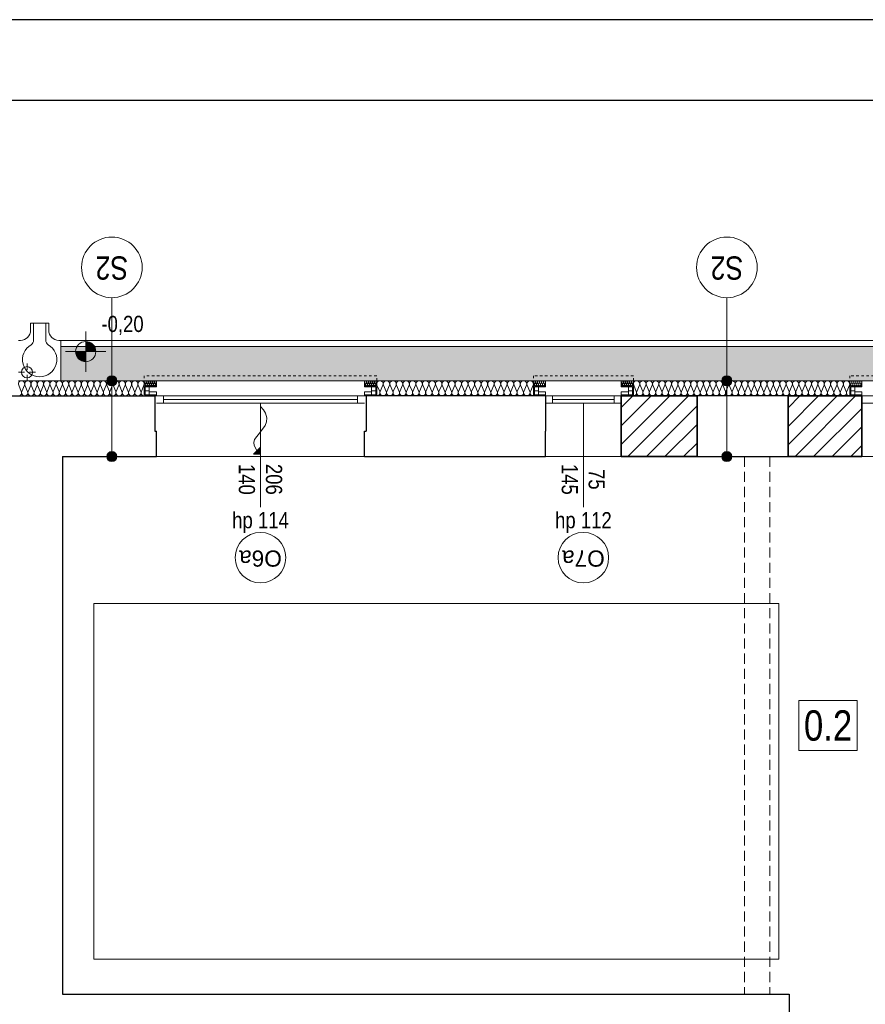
# Model space of a CAD drawing. Extents: x -543332 to -323966, y -9028 to 137422.
# Tile 19 of 250: x -488771 to -480404, y 38918 to 48661. Entities that reach past the tile are written whole.
import ezdxf

# ---------------------------------------------------------------- set-up
doc = ezdxf.new("R2010")
doc.units = 0
doc.header["$MEASUREMENT"] = 0
doc.linetypes.add('Hidden Line', pattern=[50, 25, -25])
doc.linetypes.add('Krawędzie ukryte', pattern=[150, 100, -50])
for name, color, linetype in [('$ IE Tabela', 7, 'Continuous'), ('A-Okna', 8, 'Continuous'), ('Arch ocieplenie', 8, 'Continuous'), ('Arch opisy', 8, 'Continuous'), ('Arch zmurowania', 8, 'Continuous'), ('INWENT RZĘDNE', 8, 'Continuous')]:
    doc.layers.add(name, color=color, linetype=linetype)
for name, color, linetype, lineweight in [('A-Okna_Nr_Pióra__9', 8, 'Continuous', 9), ('Arch ocieplenie_Nr_Pióra__44', 8, 'Continuous', 9), ('Arch okna_Nr_Pióra__82', 8, 'Continuous', 20), ('Arch opisy okien_Nr_Pióra__9', 8, 'Continuous', 9), ('Arch opisy_Nr_Pióra__1', 8, 'Continuous', 25), ('Arch opisy_Nr_Pióra__21', 8, 'Continuous', 9), ('Arch opisy_Nr_Pióra__9', 8, 'Continuous', 9), ('Arch teren_Nr_Pióra__5', 8, 'Continuous', 13), ('Arch teren_Nr_Pióra__9', 8, 'Continuous', 9), ('Arch wykończenie_Nr_Pióra__3', 8, 'Continuous', 18), ('Arch wyposarzenie_Nr_Pióra__10', 8, 'Continuous', 18), ('Arch zmurowania_Nr_Pióra__21', 8, 'Continuous', 9), ('Arch zmurowania_Nr_Pióra__27', 8, 'Continuous', 35), ('INWENT DACH_Nr_Pióra__21', 8, 'Continuous', 9), ('INWENT OPISY_Nr_Pióra__21', 8, 'Continuous', 9), ('INWENT RZĘDNE_Nr_Pióra__21', 8, 'Continuous', 9), ('INWENT. OKNA_Nr_Pióra__21', 8, 'Continuous', 9), ('INWENT. OKNA_Nr_Pióra__5', 8, 'Continuous', 13), ('INWENT.ŚCIANY_Nr_Pióra__1', 8, 'Continuous', 25), ('INWENT.ŚCIANY_Nr_Pióra__21', 8, 'Continuous', 9), ('Istniejące stropy_Nr_Pióra__5', 8, 'Continuous', 13)]:
    doc.layers.add(name, color=color, linetype=linetype, lineweight=lineweight)
doc.styles.add('GENERATED_STYLE_10', font='arial.ttf')
doc.styles.add('GENERATED_STYLE_3', font='ARIALN.TTF')
doc.styles.add('GENERATED_STYLE_4', font='ARIALN.TTF')
doc.styles.add('GENERATED_STYLE_7', font='ARIALN.TTF')
pattern_1 = [(45, (0, 0), (-91.923878, 91.923878), [])]

# ---------------------------------------------------------------- blocks, each defined once
blk = doc.blocks.new('Izolacja cieplna 14_59', base_point=(-482698.3, 44937.6))
at = {"layer": 'Arch ocieplenie_Nr_Pióra__44', "linetype": 'Continuous'}
for p, q in [((-482695.7, 45042.9), (-482669.5, 44982.3)), ((-482664.2, 44982.3), (-482638, 45042.9)), ((-482632.7, 45042.9), (-482606.5, 44982.3)), ((-482601.3, 44982.3), (-482575.1, 45042.9)), ((-482569.8, 45042.9), (-482543.6, 44982.3)), ((-482538.3, 44982.3), (-482512.1, 45042.9)), ((-482506.8, 45042.9), (-482480.6, 44982.3)), ((-482475.3, 44982.3), (-482449.2, 45042.9)), ((-482443.9, 45042.9), (-482417.7, 44982.3)), ((-482412.4, 44982.3), (-482386.2, 45042.9)), ((-482380.9, 45042.9), (-482354.7, 44982.3)), ((-482349.4, 44982.3), (-482323.2, 45042.9)), ((-482318, 45042.9), (-482291.8, 44982.3)), ((-482286.5, 44982.3), (-482260.3, 45042.9)), ((-482255, 45042.9), (-482228.8, 44982.3)), ((-482223.5, 44982.3), (-482197.3, 45042.9)), ((-482192.1, 45042.9), (-482165.9, 44982.3)), ((-482160.6, 44982.3), (-482134.4, 45042.9)), ((-482129.1, 45042.9), (-482102.9, 44982.3)), ((-482097.6, 44982.3), (-482071.4, 45042.9)), ((-482066.1, 45042.9), (-482040, 44982.3)), ((-482034.7, 44982.3), (-482008.5, 45042.9)), ((-482003.2, 45042.9), (-481977, 44982.3)), ((-481971.7, 44982.3), (-481945.5, 45042.9)), ((-481940.2, 45042.9), (-481914.1, 44982.3)), ((-481908.8, 44982.3), (-481882.6, 45042.9)), ((-481877.3, 45042.9), (-481851.1, 44982.3)), ((-481845.8, 44982.3), (-481819.6, 45042.9)), ((-481814.3, 45042.9), (-481788.1, 44982.3)), ((-481782.9, 44982.3), (-481756.7, 45042.9)), ((-481751.4, 45042.9), (-481725.2, 44982.3)), ((-481719.9, 44982.3), (-481693.7, 45042.9)), ((-481688.4, 45042.9), (-481662.2, 44982.3)), ((-481657, 44982.3), (-481630.8, 45042.9)), ((-481625.5, 45042.9), (-481599.3, 44982.3)), ((-481594, 44982.3), (-481567.8, 45042.9)), ((-481562.5, 45042.9), (-481536.3, 44982.3)), ((-481531, 44982.3), (-481504.9, 45042.9)), ((-481499.6, 45042.9), (-481473.4, 44982.3)), ((-481468.1, 44982.3), (-481441.9, 45042.9)), ((-481436.6, 45042.9), (-481410.4, 44982.3)), ((-481405.1, 44982.3), (-481378.9, 45042.9)), ((-481373.7, 45042.9), (-481347.5, 44982.3)), ((-481342.2, 44982.3), (-481316, 45042.9)), ((-481310.7, 45042.9), (-481284.5, 44982.3)), ((-481279.2, 44982.3), (-481253, 45042.9)), ((-481247.8, 45042.9), (-481221.6, 44982.3)), ((-481216.3, 44982.3), (-481190.1, 45042.9)), ((-481184.8, 45042.9), (-481158.6, 44982.3)), ((-481153.3, 44982.3), (-481127.1, 45042.9)), ((-481121.8, 45042.9), (-481095.7, 44982.3)), ((-481090.4, 44982.3), (-481064.2, 45042.9)), ((-481058.9, 45042.9), (-481032.7, 44982.3)), ((-481027.4, 44982.3), (-481001.2, 45042.9)), ((-480995.9, 45042.9), (-480969.8, 44982.3)), ((-480964.5, 44982.3), (-480938.3, 45042.9)), ((-480933, 45042.9), (-480906.8, 44982.3)), ((-480901.5, 44982.3), (-480875.3, 45042.9)), ((-480870, 45042.9), (-480843.8, 44982.3)), ((-480838.6, 44982.3), (-480812.4, 45042.9)), ((-480807.1, 45042.9), (-480780.9, 44982.3)), ((-480775.6, 44982.3), (-480749.4, 45042.9)), ((-480744.1, 45042.9), (-480717.9, 44982.3)), ((-480712.6, 44982.3), (-480686.5, 45042.9)), ((-480681.2, 45042.9), (-480655, 44982.3)), ((-480649.7, 44982.3), (-480623.5, 45042.9)), ((-480618.2, 45042.9), (-480592, 44982.3)), ((-480586.7, 44982.3), (-480560.6, 45042.9))]:
    blk.add_line(p, q, dxfattribs=at)
for centre, start_param, end_param in [((-482666.8, 45055.7), 4.299595, 8.266775), ((-482603.9, 45055.7), 4.299595, 8.266775), ((-482540.9, 45055.7), 4.299595, 8.266775), ((-482478, 45055.7), 4.299595, 8.266775), ((-482415, 45055.7), 4.299595, 8.266775), ((-482352.1, 45055.7), 4.299595, 8.266775), ((-482289.1, 45055.7), 4.299595, 8.266775), ((-482226.2, 45055.7), 4.299595, 8.266775), ((-482163.2, 45055.7), 4.299595, 8.266775), ((-482100.3, 45055.7), 4.299595, 8.266775), ((-482037.3, 45055.7), 4.299595, 8.266775), ((-481974.4, 45055.7), 4.299595, 8.266775), ((-481911.4, 45055.7), 4.299595, 8.266775), ((-481848.5, 45055.7), 4.299595, 8.266775), ((-481785.5, 45055.7), 4.299595, 8.266775), ((-481722.5, 45055.7), 4.299595, 8.266775), ((-481659.6, 45055.7), 4.299595, 8.266775), ((-481596.6, 45055.7), 4.299595, 8.266775), ((-481533.7, 45055.7), 4.299595, 8.266775), ((-481470.7, 45055.7), 4.299595, 8.266775), ((-481407.8, 45055.7), 4.299595, 8.266775), ((-481344.8, 45055.7), 4.299595, 8.266775), ((-481281.9, 45055.7), 4.299595, 8.266775), ((-481218.9, 45055.7), 4.299595, 8.266775), ((-481156, 45055.7), 4.299595, 8.266775), ((-481093, 45055.7), 4.299595, 8.266775), ((-481030.1, 45055.7), 4.299595, 8.266775), ((-480967.1, 45055.7), 4.299595, 8.266775), ((-480904.2, 45055.7), 4.299595, 8.266775), ((-480841.2, 45055.7), 4.299595, 8.266775), ((-480778.2, 45055.7), 4.299595, 8.266775), ((-480715.3, 45055.7), 4.299595, 8.266775), ((-480652.3, 45055.7), 4.299595, 8.266775), ((-480589.4, 45055.7), 4.299595, 8.266775), ((-482698.3, 44969.5), 3.141593, 5.125182), ((-482635.4, 44969.5), 1.158004, 5.125183), ((-482572.4, 44969.5), 1.158004, 5.125183), ((-482509.5, 44969.5), 1.158004, 5.125183), ((-482446.5, 44969.5), 1.158004, 5.125183), ((-482383.6, 44969.5), 1.158004, 5.125183), ((-482320.6, 44969.5), 1.158004, 5.125183), ((-482257.7, 44969.5), 1.158004, 5.125183), ((-482194.7, 44969.5), 1.158004, 5.125183), ((-482131.7, 44969.5), 1.158004, 5.125183), ((-482068.8, 44969.5), 1.158004, 5.125183), ((-482005.8, 44969.5), 1.158004, 5.125183), ((-481942.9, 44969.5), 1.158004, 5.125183), ((-481879.9, 44969.5), 1.158004, 5.125183), ((-481817, 44969.5), 1.158004, 5.125183), ((-481754, 44969.5), 1.158004, 5.125183), ((-481691.1, 44969.5), 1.158004, 5.125183), ((-481628.1, 44969.5), 1.158004, 5.125183), ((-481565.2, 44969.5), 1.158004, 5.125183), ((-481502.2, 44969.5), 1.158004, 5.125183), ((-481439.3, 44969.5), 1.158004, 5.125183), ((-481376.3, 44969.5), 1.158004, 5.125183), ((-481313.4, 44969.5), 1.158004, 5.125183), ((-481250.4, 44969.5), 1.158004, 5.125183), ((-481187.4, 44969.5), 1.158004, 5.125183), ((-481124.5, 44969.5), 1.158004, 5.125183), ((-481061.5, 44969.5), 1.158004, 5.125183), ((-480998.6, 44969.5), 1.158004, 5.125183), ((-480935.6, 44969.5), 1.158004, 5.125183), ((-480872.7, 44969.5), 1.158004, 5.125183), ((-480809.7, 44969.5), 1.158004, 5.125183), ((-480746.8, 44969.5), 1.158004, 5.125183), ((-480683.8, 44969.5), 1.158004, 5.125183), ((-480620.9, 44969.5), 1.158004, 5.125183), ((-480557.9, 44969.5), 1.158004, 3.141593)]:
    blk.add_ellipse(centre, major_axis=(0, 31.9), ratio=0.986677, start_param=start_param, end_param=end_param, dxfattribs=at)
blk = doc.blocks.new('Izolacja cieplna 14_60', base_point=(-485238.3, 44937.6))
at = {"layer": 'Arch ocieplenie_Nr_Pióra__44', "linetype": 'Continuous'}
for p, q in [((-485235.6, 45042.9), (-485208.7, 44982.3)), ((-485203.3, 44982.3), (-485176.5, 45042.9)), ((-485171, 45042.9), (-485144.2, 44982.3)), ((-485138.7, 44982.3), (-485111.9, 45042.9)), ((-485106.4, 45042.9), (-485079.6, 44982.3)), ((-485074.2, 44982.3), (-485047.3, 45042.9)), ((-485041.9, 45042.9), (-485015, 44982.3)), ((-485009.6, 44982.3), (-484982.7, 45042.9)), ((-484977.3, 45042.9), (-484950.4, 44982.3)), ((-484945, 44982.3), (-484918.1, 45042.9)), ((-484912.7, 45042.9), (-484885.8, 44982.3)), ((-484880.4, 44982.3), (-484853.5, 45042.9)), ((-484848.1, 45042.9), (-484821.2, 44982.3)), ((-484815.8, 44982.3), (-484789, 45042.9)), ((-484783.5, 45042.9), (-484756.7, 44982.3)), ((-484751.2, 44982.3), (-484724.4, 45042.9)), ((-484718.9, 45042.9), (-484692.1, 44982.3)), ((-484686.7, 44982.3), (-484659.8, 45042.9)), ((-484654.4, 45042.9), (-484627.5, 44982.3)), ((-484622.1, 44982.3), (-484595.2, 45042.9)), ((-484589.8, 45042.9), (-484562.9, 44982.3)), ((-484557.5, 44982.3), (-484530.6, 45042.9)), ((-484525.2, 45042.9), (-484498.3, 44982.3)), ((-484492.9, 44982.3), (-484466, 45042.9)), ((-484460.6, 45042.9), (-484433.7, 44982.3)), ((-484428.3, 44982.3), (-484401.5, 45042.9)), ((-484396, 45042.9), (-484369.2, 44982.3)), ((-484363.7, 44982.3), (-484336.9, 45042.9)), ((-484331.4, 45042.9), (-484304.6, 44982.3)), ((-484299.2, 44982.3), (-484272.3, 45042.9)), ((-484266.9, 45042.9), (-484240, 44982.3)), ((-484234.6, 44982.3), (-484207.7, 45042.9)), ((-484202.3, 45042.9), (-484175.4, 44982.3)), ((-484170, 44982.3), (-484143.1, 45042.9)), ((-484137.7, 45042.9), (-484110.8, 44982.3)), ((-484105.4, 44982.3), (-484078.5, 45042.9)), ((-484073.1, 45042.9), (-484046.2, 44982.3)), ((-484040.8, 44982.3), (-484014, 45042.9)), ((-484008.5, 45042.9), (-483981.7, 44982.3)), ((-483976.2, 44982.3), (-483949.4, 45042.9)), ((-483943.9, 45042.9), (-483917.1, 44982.3)), ((-483911.7, 44982.3), (-483884.8, 45042.9)), ((-483879.4, 45042.9), (-483852.5, 44982.3)), ((-483847.1, 44982.3), (-483820.2, 45042.9)), ((-483814.8, 45042.9), (-483787.9, 44982.3)), ((-483782.5, 44982.3), (-483755.6, 45042.9)), ((-483750.2, 45042.9), (-483723.3, 44982.3)), ((-483717.9, 44982.3), (-483691, 45042.9))]:
    blk.add_line(p, q, dxfattribs=at)
for centre, start_param, end_param in [((-485206, 45055.7), 5.870392, 9.837571), ((-485141.5, 45055.7), 5.870392, 9.837571), ((-485076.9, 45055.7), 5.870392, 9.837571), ((-485012.3, 45055.7), 5.870392, 9.837571), ((-484947.7, 45055.7), 5.870392, 9.837571), ((-484883.1, 45055.7), 5.870392, 9.837571), ((-484818.5, 45055.7), 5.870392, 9.837571), ((-484754, 45055.7), 5.870392, 9.837571), ((-484689.4, 45055.7), 5.870392, 9.837571), ((-484624.8, 45055.7), 5.870392, 9.837571), ((-484560.2, 45055.7), 5.870392, 9.837571), ((-484495.6, 45055.7), 5.870392, 9.837571), ((-484431, 45055.7), 5.870392, 9.837571), ((-484366.5, 45055.7), 5.870392, 9.837571), ((-484301.9, 45055.7), 5.870392, 9.837571), ((-484237.3, 45055.7), 5.870392, 9.837571), ((-484172.7, 45055.7), 5.870392, 9.837571), ((-484108.1, 45055.7), 5.870392, 9.837571), ((-484043.5, 45055.7), 5.870392, 9.837571), ((-483979, 45055.7), 5.870392, 9.837571), ((-483914.4, 45055.7), 5.870392, 9.837571), ((-483849.8, 45055.7), 5.870392, 9.837571), ((-483785.2, 45055.7), 5.870392, 9.837571), ((-483720.6, 45055.7), 5.870392, 9.837571), ((-485238.3, 44969.5), 4.712389, 6.695979), ((-485173.7, 44969.5), 2.7288, 6.695979), ((-485109.2, 44969.5), 2.7288, 6.695979), ((-485044.6, 44969.5), 2.7288, 6.695979), ((-484980, 44969.5), 2.7288, 6.695979), ((-484915.4, 44969.5), 2.7288, 6.695979), ((-484850.8, 44969.5), 2.7288, 6.695979), ((-484786.2, 44969.5), 2.7288, 6.695979), ((-484721.7, 44969.5), 2.7288, 6.695979), ((-484657.1, 44969.5), 2.7288, 6.695979), ((-484592.5, 44969.5), 2.7288, 6.695979), ((-484527.9, 44969.5), 2.7288, 6.695979), ((-484463.3, 44969.5), 2.7288, 6.695979), ((-484398.7, 44969.5), 2.7288, 6.695979), ((-484334.2, 44969.5), 2.7288, 6.695979), ((-484269.6, 44969.5), 2.7288, 6.695979), ((-484205, 44969.5), 2.7288, 6.695979), ((-484140.4, 44969.5), 2.7288, 6.695979), ((-484075.8, 44969.5), 2.7288, 6.695979), ((-484011.2, 44969.5), 2.7288, 6.695979), ((-483946.7, 44969.5), 2.7288, 6.695979), ((-483882.1, 44969.5), 2.7288, 6.695979), ((-483817.5, 44969.5), 2.7288, 6.695979), ((-483752.9, 44969.5), 2.7288, 6.695979), ((-483688.3, 44969.5), 2.7288, 4.712389)]:
    blk.add_ellipse(centre, major_axis=(32.3, 0), ratio=0.987924, start_param=start_param, end_param=end_param, dxfattribs=at)
blk = doc.blocks.new('Izolacja cieplna 14_61', base_point=(-488783.3, 44937.6))
at = {"layer": 'Arch ocieplenie_Nr_Pióra__44', "linetype": 'Continuous'}
for p, q in [((-488780.7, 45042.9), (-488754.8, 44982.3)), ((-488749.6, 44982.3), (-488723.7, 45042.9)), ((-488718.5, 45042.9), (-488692.6, 44982.3)), ((-488687.3, 44982.3), (-488661.4, 45042.9)), ((-488656.2, 45042.9), (-488630.3, 44982.3)), ((-488625.1, 44982.3), (-488599.2, 45042.9)), ((-488594, 45042.9), (-488568.1, 44982.3)), ((-488562.8, 44982.3), (-488536.9, 45042.9)), ((-488531.7, 45042.9), (-488505.8, 44982.3)), ((-488500.6, 44982.3), (-488474.7, 45042.9)), ((-488469.5, 45042.9), (-488443.6, 44982.3)), ((-488438.3, 44982.3), (-488412.4, 45042.9)), ((-488407.2, 45042.9), (-488381.3, 44982.3)), ((-488376.1, 44982.3), (-488350.2, 45042.9)), ((-488345, 45042.9), (-488319.1, 44982.3)), ((-488313.8, 44982.3), (-488287.9, 45042.9)), ((-488282.7, 45042.9), (-488256.8, 44982.3)), ((-488251.6, 44982.3), (-488225.7, 45042.9)), ((-488220.5, 45042.9), (-488194.6, 44982.3)), ((-488189.3, 44982.3), (-488163.4, 45042.9)), ((-488158.2, 45042.9), (-488132.3, 44982.3)), ((-488127.1, 44982.3), (-488101.2, 45042.9)), ((-488096, 45042.9), (-488070.1, 44982.3)), ((-488064.8, 44982.3), (-488038.9, 45042.9)), ((-488033.7, 45042.9), (-488007.8, 44982.3)), ((-488002.6, 44982.3), (-487976.7, 45042.9)), ((-487971.5, 45042.9), (-487945.6, 44982.3)), ((-487940.3, 44982.3), (-487914.4, 45042.9)), ((-487909.2, 45042.9), (-487883.3, 44982.3)), ((-487878.1, 44982.3), (-487852.2, 45042.9)), ((-487847, 45042.9), (-487821.1, 44982.3)), ((-487815.8, 44982.3), (-487789.9, 45042.9)), ((-487784.7, 45042.9), (-487758.8, 44982.3)), ((-487753.6, 44982.3), (-487727.7, 45042.9)), ((-487722.5, 45042.9), (-487696.6, 44982.3)), ((-487691.3, 44982.3), (-487665.4, 45042.9)), ((-487660.2, 45042.9), (-487634.3, 44982.3)), ((-487629.1, 44982.3), (-487603.2, 45042.9)), ((-487598, 45042.9), (-487572.1, 44982.3)), ((-487566.8, 44982.3), (-487540.9, 45042.9))]:
    blk.add_line(p, q, dxfattribs=at)
for centre, start_param, end_param in [((-488752.2, 45055.7), 4.299595, 8.266775), ((-488690, 45055.7), 4.299595, 8.266775), ((-488627.7, 45055.7), 4.299595, 8.266775), ((-488565.5, 45055.7), 4.299595, 8.266775), ((-488503.2, 45055.7), 4.299595, 8.266775), ((-488441, 45055.7), 4.299595, 8.266775), ((-488378.7, 45055.7), 4.299595, 8.266775), ((-488316.5, 45055.7), 4.299595, 8.266775), ((-488254.2, 45055.7), 4.299595, 8.266775), ((-488192, 45055.7), 4.299595, 8.266775), ((-488129.7, 45055.7), 4.299595, 8.266775), ((-488067.5, 45055.7), 4.299595, 8.266775), ((-488005.2, 45055.7), 4.299595, 8.266775), ((-487943, 45055.7), 4.299595, 8.266775), ((-487880.7, 45055.7), 4.299595, 8.266775), ((-487818.5, 45055.7), 4.299595, 8.266775), ((-487756.2, 45055.7), 4.299595, 8.266775), ((-487694, 45055.7), 4.299595, 8.266775), ((-487631.7, 45055.7), 4.299595, 8.266775), ((-487569.5, 45055.7), 4.299595, 8.266775), ((-488783.3, 44969.5), 3.141593, 5.125182), ((-488721.1, 44969.5), 1.158004, 5.125183), ((-488658.8, 44969.5), 1.158004, 5.125183), ((-488596.6, 44969.5), 1.158004, 5.125183), ((-488534.3, 44969.5), 1.158004, 5.125183), ((-488472.1, 44969.5), 1.158004, 5.125183), ((-488409.8, 44969.5), 1.158004, 5.125183), ((-488347.6, 44969.5), 1.158004, 5.125183), ((-488285.3, 44969.5), 1.158004, 5.125183), ((-488223.1, 44969.5), 1.158004, 5.125183), ((-488160.8, 44969.5), 1.158004, 5.125183), ((-488098.6, 44969.5), 1.158004, 5.125183), ((-488036.3, 44969.5), 1.158004, 5.125183), ((-487974.1, 44969.5), 1.158004, 5.125183), ((-487911.8, 44969.5), 1.158004, 5.125183), ((-487849.6, 44969.5), 1.158004, 5.125183), ((-487787.3, 44969.5), 1.158004, 5.125183), ((-487725.1, 44969.5), 1.158004, 5.125183), ((-487662.8, 44969.5), 1.158004, 5.125183), ((-487600.6, 44969.5), 1.158004, 5.125183), ((-487538.3, 44969.5), 1.158004, 3.141593)]:
    blk.add_ellipse(centre, major_axis=(0, 31.9), ratio=0.975653, start_param=start_param, end_param=end_param, dxfattribs=at)
blk = doc.blocks.new('Izolacja cieplna 14_86', base_point=(-487538.3, 45037.6))
at = {"layer": 'Arch ocieplenie_Nr_Pióra__44', "linetype": 'Continuous'}
for p, q in [((-487537.5, 45072.7), (-487529.2, 45052.5)), ((-487527.5, 45052.5), (-487519.2, 45072.7)), ((-487517.5, 45072.7), (-487509.2, 45052.5)), ((-487507.5, 45052.5), (-487499.2, 45072.7)), ((-487497.5, 45072.7), (-487489.2, 45052.5)), ((-487487.5, 45052.5), (-487479.2, 45072.7)), ((-487477.5, 45072.7), (-487469.2, 45052.5)), ((-487467.5, 45052.5), (-487459.2, 45072.7)), ((-487457.5, 45072.7), (-487449.2, 45052.5)), ((-487447.5, 45052.5), (-487439.2, 45072.7)), ((-487437.5, 45072.7), (-487429.2, 45052.5)), ((-487427.5, 45052.5), (-487419.2, 45072.7))]:
    blk.add_line(p, q, dxfattribs=at)
for centre, start_param, end_param in [((-487528.3, 45077), 4.299595, 8.266775), ((-487538.3, 45048.3), 3.141593, 5.125182), ((-487518.3, 45048.3), 1.158004, 5.125183), ((-487508.3, 45077), 4.299595, 8.266775), ((-487498.3, 45048.3), 1.158004, 5.125183), ((-487488.3, 45077), 4.299595, 8.266775), ((-487478.3, 45048.3), 1.158004, 5.125183), ((-487468.3, 45077), 4.299595, 8.266775), ((-487458.3, 45048.3), 1.158004, 5.125183), ((-487448.3, 45077), 4.299595, 8.266775), ((-487438.3, 45048.3), 1.158004, 5.125183), ((-487428.3, 45077), 4.299595, 8.266775), ((-487418.3, 45048.3), 1.158004, 3.141593)]:
    blk.add_ellipse(centre, major_axis=(0, 10.6), ratio=0.94039, start_param=start_param, end_param=end_param, dxfattribs=at)
blk = doc.blocks.new('Izolacja cieplna 14_87', base_point=(-485358.3, 45037.6))
at = {"layer": 'Arch ocieplenie_Nr_Pióra__44', "linetype": 'Continuous'}
for p, q in [((-485357.5, 45072.7), (-485349.2, 45052.5)), ((-485347.5, 45052.5), (-485339.2, 45072.7)), ((-485337.5, 45072.7), (-485329.2, 45052.5)), ((-485327.5, 45052.5), (-485319.2, 45072.7)), ((-485317.5, 45072.7), (-485309.2, 45052.5)), ((-485307.5, 45052.5), (-485299.2, 45072.7)), ((-485297.5, 45072.7), (-485289.2, 45052.5)), ((-485287.5, 45052.5), (-485279.2, 45072.7)), ((-485277.5, 45072.7), (-485269.2, 45052.5)), ((-485267.5, 45052.5), (-485259.2, 45072.7)), ((-485257.5, 45072.7), (-485249.2, 45052.5)), ((-485247.5, 45052.5), (-485239.2, 45072.7))]:
    blk.add_line(p, q, dxfattribs=at)
for centre, start_param, end_param in [((-485348.3, 45077), 4.299595, 8.266775), ((-485358.3, 45048.3), 3.141593, 5.125182), ((-485338.3, 45048.3), 1.158004, 5.125183), ((-485328.3, 45077), 4.299595, 8.266775), ((-485318.3, 45048.3), 1.158004, 5.125183), ((-485308.3, 45077), 4.299595, 8.266775), ((-485298.3, 45048.3), 1.158004, 5.125183), ((-485288.3, 45077), 4.299595, 8.266775), ((-485278.3, 45048.3), 1.158004, 5.125183), ((-485268.3, 45077), 4.299595, 8.266775), ((-485258.3, 45048.3), 1.158004, 5.125183), ((-485248.3, 45077), 4.299595, 8.266775), ((-485238.3, 45048.3), 1.158004, 3.141593)]:
    blk.add_ellipse(centre, major_axis=(0, 10.6), ratio=0.94039, start_param=start_param, end_param=end_param, dxfattribs=at)
blk = doc.blocks.new('Izolacja cieplna 14_88', base_point=(-483688.3, 45037.6))
at = {"layer": 'Arch ocieplenie_Nr_Pióra__44', "linetype": 'Continuous'}
for p, q in [((-483687.5, 45072.7), (-483679.2, 45052.5)), ((-483677.5, 45052.5), (-483669.2, 45072.7)), ((-483667.5, 45072.7), (-483659.2, 45052.5)), ((-483657.5, 45052.5), (-483649.2, 45072.7)), ((-483647.5, 45072.7), (-483639.2, 45052.5)), ((-483637.5, 45052.5), (-483629.2, 45072.7)), ((-483627.5, 45072.7), (-483619.2, 45052.5)), ((-483617.5, 45052.5), (-483609.2, 45072.7)), ((-483607.5, 45072.7), (-483599.2, 45052.5)), ((-483597.5, 45052.5), (-483589.2, 45072.7)), ((-483587.5, 45072.7), (-483579.2, 45052.5)), ((-483577.5, 45052.5), (-483569.2, 45072.7))]:
    blk.add_line(p, q, dxfattribs=at)
for centre, start_param, end_param in [((-483678.3, 45077), 4.299595, 8.266775), ((-483688.3, 45048.3), 3.141593, 5.125182), ((-483668.3, 45048.3), 1.158004, 5.125183), ((-483658.3, 45077), 4.299595, 8.266775), ((-483648.3, 45048.3), 1.158004, 5.125183), ((-483638.3, 45077), 4.299595, 8.266775), ((-483628.3, 45048.3), 1.158004, 5.125183), ((-483618.3, 45077), 4.299595, 8.266775), ((-483608.3, 45048.3), 1.158004, 5.125183), ((-483598.3, 45077), 4.299595, 8.266775), ((-483588.3, 45048.3), 1.158004, 5.125183), ((-483578.3, 45077), 4.299595, 8.266775), ((-483568.3, 45048.3), 1.158004, 3.141593)]:
    blk.add_ellipse(centre, major_axis=(0, 10.6), ratio=0.94039, start_param=start_param, end_param=end_param, dxfattribs=at)
blk = doc.blocks.new('Izolacja cieplna 14_89', base_point=(-482818.3, 45037.6))
at = {"layer": 'Arch ocieplenie_Nr_Pióra__44', "linetype": 'Continuous'}
for p, q in [((-482817.5, 45072.7), (-482809.2, 45052.5)), ((-482807.5, 45052.5), (-482799.2, 45072.7)), ((-482797.5, 45072.7), (-482789.2, 45052.5)), ((-482787.5, 45052.5), (-482779.2, 45072.7)), ((-482777.5, 45072.7), (-482769.2, 45052.5)), ((-482767.5, 45052.5), (-482759.2, 45072.7)), ((-482757.5, 45072.7), (-482749.2, 45052.5)), ((-482747.5, 45052.5), (-482739.2, 45072.7)), ((-482737.5, 45072.7), (-482729.2, 45052.5)), ((-482727.5, 45052.5), (-482719.2, 45072.7)), ((-482717.5, 45072.7), (-482709.2, 45052.5)), ((-482707.5, 45052.5), (-482699.2, 45072.7))]:
    blk.add_line(p, q, dxfattribs=at)
for centre, start_param, end_param in [((-482808.3, 45077), 4.299595, 8.266775), ((-482818.3, 45048.3), 3.141593, 5.125182), ((-482798.3, 45048.3), 1.158004, 5.125183), ((-482788.3, 45077), 4.299595, 8.266775), ((-482778.3, 45048.3), 1.158004, 5.125183), ((-482768.3, 45077), 4.299595, 8.266775), ((-482758.3, 45048.3), 1.158004, 5.125183), ((-482748.3, 45077), 4.299595, 8.266775), ((-482738.3, 45048.3), 1.158004, 5.125183), ((-482728.3, 45077), 4.299595, 8.266775), ((-482718.3, 45048.3), 1.158004, 5.125183), ((-482708.3, 45077), 4.299595, 8.266775), ((-482698.3, 45048.3), 1.158004, 3.141593)]:
    blk.add_ellipse(centre, major_axis=(0, 10.6), ratio=0.94039, start_param=start_param, end_param=end_param, dxfattribs=at)
blk = doc.blocks.new('Izolacja cieplna 14_92', base_point=(-480557.9, 45037.6))
at = {"layer": 'Arch ocieplenie_Nr_Pióra__44', "linetype": 'Continuous'}
for p, q in [((-480557.1, 45072.7), (-480548.7, 45052.5)), ((-480547.1, 45052.5), (-480538.7, 45072.7)), ((-480537.1, 45072.7), (-480528.7, 45052.5)), ((-480527.1, 45052.5), (-480518.7, 45072.7)), ((-480517.1, 45072.7), (-480508.7, 45052.5)), ((-480507.1, 45052.5), (-480498.7, 45072.7)), ((-480497.1, 45072.7), (-480488.7, 45052.5)), ((-480487.1, 45052.5), (-480478.7, 45072.7)), ((-480477.1, 45072.7), (-480468.7, 45052.5)), ((-480467.1, 45052.5), (-480458.7, 45072.7)), ((-480457.1, 45072.7), (-480448.7, 45052.5)), ((-480447.1, 45052.5), (-480438.7, 45072.7))]:
    blk.add_line(p, q, dxfattribs=at)
for centre, start_param, end_param in [((-480547.9, 45077), 4.299595, 8.266775), ((-480557.9, 45048.3), 3.141593, 5.125182), ((-480537.9, 45048.3), 1.158004, 5.125183), ((-480527.9, 45077), 4.299595, 8.266775), ((-480517.9, 45048.3), 1.158004, 5.125183), ((-480507.9, 45077), 4.299595, 8.266775), ((-480497.9, 45048.3), 1.158004, 5.125183), ((-480487.9, 45077), 4.299595, 8.266775), ((-480477.9, 45048.3), 1.158004, 5.125183), ((-480467.9, 45077), 4.299595, 8.266775), ((-480457.9, 45048.3), 1.158004, 5.125183), ((-480447.9, 45077), 4.299595, 8.266775), ((-480437.9, 45048.3), 1.158004, 3.141593)]:
    blk.add_ellipse(centre, major_axis=(0, 10.6), ratio=0.94039, start_param=start_param, end_param=end_param, dxfattribs=at)
blk = doc.blocks.new('Ściana_8', base_point=(-482818.3, 44937.6))
at = {"layer": 'Arch zmurowania_Nr_Pióra__21', "linetype": 'Continuous'}
h = blk.add_hatch(dxfattribs=at)
h.set_pattern_fill('Common_Brick', color=256, style=0, pattern_type=2)
h.set_pattern_definition(pattern_1)
h.paths.add_polyline_path([(-482818.3, 44337.6), (-482068.3, 44337.6), (-482068.3, 44937.6), (-482818.3, 44937.6)], flags=0)
at = {"layer": 'Arch zmurowania_Nr_Pióra__27', "linetype": 'Continuous'}
for p, q in [((-482068.3, 44937.6), (-482818.3, 44937.6)), ((-482818.3, 44937.6), (-482818.3, 44337.6)), ((-482068.3, 44337.6), (-482068.3, 44937.6)), ((-482818.3, 44337.6), (-482068.3, 44337.6))]:
    blk.add_line(p, q, dxfattribs=at)
blk = doc.blocks.new('Ściana_10', base_point=(-481168.3, 44937.6))
at = {"layer": 'Arch zmurowania_Nr_Pióra__21', "linetype": 'Continuous'}
h = blk.add_hatch(dxfattribs=at)
h.set_pattern_fill('Common_Brick', color=256, style=0, pattern_type=2)
h.set_pattern_definition(pattern_1)
h.paths.add_polyline_path([(-481168.3, 44337.6), (-480438.7, 44337.6), (-480438.7, 44937.6), (-481168.3, 44937.6)], flags=0)
at = {"layer": 'Arch zmurowania_Nr_Pióra__27', "linetype": 'Continuous'}
for p, q in [((-480438.7, 44937.6), (-481168.3, 44937.6)), ((-481168.3, 44937.6), (-481168.3, 44337.6)), ((-480438.7, 44337.6), (-480438.7, 44937.6)), ((-481168.3, 44337.6), (-480438.7, 44337.6))]:
    blk.add_line(p, q, dxfattribs=at)
blk = doc.blocks.new('Krzywa_10', base_point=(-486388.3, 44832.2))
at = {"layer": 'A-Okna_Nr_Pióra__9', "linetype": 'Continuous'}
blk.add_hatch(color=256, dxfattribs=at).paths.add_polyline_path([(-486388.3, 44361.6), (-486459, 44361.2), (-486388.7, 44432.3)], flags=0)
for p, q in [((-486459, 44361.2), (-486388.7, 44432.3)), ((-486388.3, 44361.6), (-486388.7, 44432.3)), ((-486388.3, 44361.6), (-486459, 44361.2))]:
    blk.add_line(p, q, dxfattribs=at)
at = {"layer": 'A-Okna_Nr_Pióra__9', "linetype": 'Continuous', "flags": 128}
blk.add_lwpolyline([(-486388.3, 44832.2), (-486359.2, 44801), (-486337.9, 44766), (-486325.7, 44721.3), (-486328.2, 44682.6), (-486341.2, 44646.1), (-486388.3, 44581.6), (-486447.9, 44508.3), (-486455, 44476.3), (-486451, 44446.4), (-486423.9, 44396.8)], dxfattribs=at)
blk = doc.blocks.new('Koty wysokościowe_25', base_point=(-488117.5, 45376.6))
at = {"layer": 'INWENT RZĘDNE_Nr_Pióra__21', "linetype": 'Continuous'}
for points in [[(-488117.5, 45376.6), (-488017.5, 45376.6), (-488025.1, 45414.9), (-488046.8, 45447.3), (-488079.2, 45469), (-488117.5, 45476.6)], [(-488117.5, 45376.6), (-488217.5, 45376.6), (-488209.9, 45338.3), (-488188.2, 45305.9), (-488155.8, 45284.2), (-488117.5, 45276.6)]]:
    blk.add_hatch(color=256, dxfattribs=at).paths.add_polyline_path(points, flags=0)
for p, q in [((-488117.5, 45176.6), (-488117.5, 45576.6)), ((-488317.5, 45376.6), (-487917.5, 45376.6))]:
    blk.add_line(p, q, dxfattribs=at)
blk.add_circle((-488117.5, 45376.6), 100, dxfattribs=at)
at = {"layer": 'INWENT RZĘDNE_Nr_Pióra__21', "insert": (-487962.1, 45540.9), "char_height": 160, "attachment_point": 7, "style": 'GENERATED_STYLE_3'}
blk.add_mtext('{-0,20}', dxfattribs=at)
blk = doc.blocks.new('Linia_33', base_point=(-487859, 44337.6))
at = {"layer": 'Arch opisy_Nr_Pióra__21', "linetype": 'Continuous'}
for points in [[(-487809, 45087.6), (-487812.8, 45106.8), (-487823.6, 45123), (-487839.8, 45133.8), (-487859, 45137.6), (-487878.1, 45133.8), (-487894.3, 45123), (-487905.2, 45106.8), (-487909, 45087.6), (-487905.2, 45068.5), (-487894.3, 45052.3), (-487878.1, 45041.4), (-487859, 45037.6), (-487839.8, 45041.4), (-487823.6, 45052.3), (-487812.8, 45068.5)], [(-487809, 44337.6), (-487812.8, 44356.8), (-487823.6, 44373), (-487839.8, 44383.8), (-487859, 44387.6), (-487878.1, 44383.8), (-487894.3, 44373), (-487905.2, 44356.8), (-487909, 44337.6), (-487905.2, 44318.5), (-487894.3, 44302.3), (-487878.1, 44291.4), (-487859, 44287.6), (-487839.8, 44291.4), (-487823.6, 44302.3), (-487812.8, 44318.5)]]:
    blk.add_hatch(color=256, dxfattribs=at).paths.add_polyline_path(points, flags=0)
blk.add_line((-487859, 44387.6), (-487859, 45037.6), dxfattribs=at)
for centre in [(-487859, 45087.6), (-487859, 44337.6)]:
    blk.add_circle(centre, 50, dxfattribs=at)
blk = doc.blocks.new('Linia_34', base_point=(-487859, 45087.6))
at = {"layer": 'Arch opisy_Nr_Pióra__21', "linetype": 'Continuous'}
blk.add_line((-487859, 45087.6), (-487859, 45910.2), dxfattribs=at)
blk.add_circle((-487859, 46210.2), 300, dxfattribs=at)
blk = doc.blocks.new('Linia_35', base_point=(-481773.3, 44337.6))
at = {"layer": 'Arch opisy_Nr_Pióra__21', "linetype": 'Continuous'}
for points in [[(-481723.3, 45087.6), (-481727.1, 45106.8), (-481737.9, 45123), (-481754.1, 45133.8), (-481773.3, 45137.6), (-481792.4, 45133.8), (-481808.6, 45123), (-481819.4, 45106.8), (-481823.3, 45087.6), (-481819.4, 45068.5), (-481808.6, 45052.3), (-481792.4, 45041.4), (-481773.3, 45037.6), (-481754.1, 45041.4), (-481737.9, 45052.3), (-481727.1, 45068.5)], [(-481723.3, 44337.6), (-481727.1, 44356.8), (-481737.9, 44373), (-481754.1, 44383.8), (-481773.3, 44387.6), (-481792.4, 44383.8), (-481808.6, 44373), (-481819.4, 44356.8), (-481823.3, 44337.6), (-481819.4, 44318.5), (-481808.6, 44302.3), (-481792.4, 44291.4), (-481773.3, 44287.6), (-481754.1, 44291.4), (-481737.9, 44302.3), (-481727.1, 44318.5)]]:
    blk.add_hatch(color=256, dxfattribs=at).paths.add_polyline_path(points, flags=0)
blk.add_line((-481773.3, 44387.6), (-481773.3, 45037.6), dxfattribs=at)
for centre in [(-481773.3, 45087.6), (-481773.3, 44337.6)]:
    blk.add_circle(centre, 50, dxfattribs=at)
blk = doc.blocks.new('Linia_36', base_point=(-481773.3, 45087.6))
at = {"layer": 'Arch opisy_Nr_Pióra__21', "linetype": 'Continuous'}
blk.add_line((-481773.3, 45087.6), (-481773.3, 45910.2), dxfattribs=at)
blk.add_circle((-481773.3, 46210.2), 300, dxfattribs=at)
blk = doc.blocks.new('a3eee')
at = {"layer": '$ IE Tabela'}
for p, q in [((23930.76, 4176.8), (19730.76, 4176.8)), ((23840.76, 4096.8), (19890.76, 4096.8))]:
    blk.add_line(p, q, dxfattribs=at)

msp = doc.modelspace()

# ---------------------------------------------------------------- hatches: boundary and pattern name
at = {"layer": 'Arch okna_Nr_Pióra__82', "linetype": 'Continuous'}
h = msp.add_hatch(dxfattribs=at)
h.set_pattern_fill('Render', color=256, style=0, pattern_type=2)
h.set_pattern_definition([(45, (0, 350), (-111.36932, 111.36932), [0, -105, 0, -157.5]), (110, (350, 350), (148.00159, 53.868173), [0, -77, 0, -133])])
h.paths.add_polyline_path([(-471533.3, 44942.6), (-471533.3, 45427.6), (-488363.3, 45427.6), (-488363.3, 45087.6), (-471873.3, 45087.6), (-471873.3, 44942.6)], flags=0)

# ---------------------------------------------------------------- linework, layer by layer
at = {"layer": 'Arch opisy_Nr_Pióra__21', "linetype": 'Continuous', "flags": 128}
msp.add_lwpolyline([(-488035.8, 42885.5), (-481259.5, 42885.5), (-481259.5, 39365.4), (-488035.8, 39365.4)], close=True, dxfattribs=at)
at = {"layer": 'Arch opisy_Nr_Pióra__9', "linetype": 'Continuous'}
for centre in [(-486388.3, 43337.6), (-483193.3, 43337.6)]:
    msp.add_circle(centre, 250, dxfattribs=at)
at = {"layer": 'Arch teren_Nr_Pióra__5', "linetype": 'Continuous'}
for p, q in [((-488363.3, 45487.6), (-471473.3, 45487.6)), ((-488363.3, 45427.6), (-471533.3, 45427.6))]:
    msp.add_line(p, q, dxfattribs=at)
at = {"layer": 'Arch teren_Nr_Pióra__9', "linetype": 'Continuous'}
for p, q in [((-488663.3, 45657.6), (-488483.3, 45657.6)), ((-488663.3, 45587.6), (-488663.3, 45657.6)), ((-488633.3, 45488.2), (-488633.3, 45657.6)), ((-488513.3, 45488.2), (-488513.3, 45657.6)), ((-488483.3, 45587.6), (-488483.3, 45657.6)), ((-488783.3, 45487.6), (-488763.3, 45487.6)), ((-488383.3, 45487.6), (-488363.3, 45487.6)), ((-488363.3, 45087.6), (-488363.3, 45487.6)), ((-488783.3, 45087.6), (-488363.3, 45087.6))]:
    msp.add_line(p, q, dxfattribs=at)
for centre, radius, start, end in [((-488763.3, 45587.6), 100, 270, 0), ((-488383.3, 45587.6), 100, 180, 270), ((-488573.3, 45297.6), 170, 120, 60), ((-488683.3, 45488.2), 50, 300, 0), ((-488463.3, 45488.2), 50, 180, 240)]:
    msp.add_arc(centre, radius, start, end, dxfattribs=at)
at = {"layer": 'Arch wykończenie_Nr_Pióra__3', "linetype": 'Continuous'}
for p, q in [((-487418.3, 45087.6), (-488783.3, 45087.6)), ((-487418.3, 45037.6), (-487418.3, 45087.6)), ((-485358.3, 45087.6), (-483568.3, 45087.6)), ((-485358.3, 45037.6), (-485358.3, 45087.6)), ((-483568.3, 45037.6), (-483568.3, 45087.6)), ((-482818.3, 45087.6), (-480437.9, 45087.6)), ((-482818.3, 45037.6), (-482818.3, 45087.6)), ((-480437.9, 45037.6), (-480437.9, 45087.6))]:
    msp.add_line(p, q, dxfattribs=at)
at = {"layer": 'Arch wyposarzenie_Nr_Pióra__10', "linetype": 'Hidden Line'}
for p, q in [((-485238.3, 45137.6), (-487538.3, 45137.6)), ((-487538.3, 45137.6), (-487538.3, 44937.6)), ((-485238.3, 44937.6), (-485238.3, 45137.6)), ((-482698.3, 45137.6), (-483688.3, 45137.6)), ((-483688.3, 45137.6), (-483688.3, 44937.6)), ((-482698.3, 44937.6), (-482698.3, 45137.6)), ((-479567.9, 45137.6), (-480557.9, 45137.6)), ((-480557.9, 45137.6), (-480557.9, 44937.6))]:
    msp.add_line(p, q, dxfattribs=at)
at = {"layer": 'Arch wyposarzenie_Nr_Pióra__10', "linetype": 'Continuous'}
for p, q in [((-487538.3, 44937.6), (-487538.3, 45037.6)), ((-487538.3, 45037.6), (-487418.3, 45037.6)), ((-487528.3, 45027.6), (-487418.3, 45027.6)), ((-487528.3, 44947.6), (-487528.3, 45027.6)), ((-487488.3, 44947.6), (-487488.3, 45027.6)), ((-487418.3, 45037.6), (-487418.3, 45027.6)), ((-485238.3, 45037.6), (-485358.3, 45037.6)), ((-485358.3, 45037.6), (-485358.3, 45027.6)), ((-485248.3, 45027.6), (-485358.3, 45027.6)), ((-485288.3, 44947.6), (-485288.3, 45027.6)), ((-485248.3, 44947.6), (-485248.3, 45027.6)), ((-485238.3, 44937.6), (-485238.3, 45037.6)), ((-483688.3, 44937.6), (-483688.3, 45037.6)), ((-483688.3, 45037.6), (-483568.3, 45037.6)), ((-483678.3, 45027.6), (-483568.3, 45027.6)), ((-483678.3, 44947.6), (-483678.3, 45027.6)), ((-483638.3, 44947.6), (-483638.3, 45027.6)), ((-483568.3, 45037.6), (-483568.3, 45027.6)), ((-482698.3, 45037.6), (-482818.3, 45037.6)), ((-482818.3, 45037.6), (-482818.3, 45027.6)), ((-482708.3, 45027.6), (-482818.3, 45027.6)), ((-482748.3, 44947.6), (-482748.3, 45027.6)), ((-482708.3, 44947.6), (-482708.3, 45027.6)), ((-482698.3, 44937.6), (-482698.3, 45037.6)), ((-480557.9, 44937.6), (-480557.9, 45037.6)), ((-480557.9, 45037.6), (-480437.9, 45037.6)), ((-480547.9, 45027.6), (-480437.9, 45027.6)), ((-480547.9, 44947.6), (-480547.9, 45027.6)), ((-480507.9, 44947.6), (-480507.9, 45027.6)), ((-480437.9, 45037.6), (-480437.9, 45027.6)), ((-487418.3, 44937.6), (-487538.3, 44937.6)), ((-487488.3, 44987.6), (-487528.3, 44987.6)), ((-487418.1, 44947.6), (-487528.3, 44947.6)), ((-487418.1, 44977.6), (-487488.3, 44977.6)), ((-487418.3, 44947.6), (-487418.3, 44937.6)), ((-487418.1, 44947.6), (-487418.1, 44977.6)), ((-485358.6, 44947.6), (-485358.6, 44977.6)), ((-485358.6, 44977.6), (-485288.3, 44977.6)), ((-485358.3, 44947.6), (-485248.3, 44947.6)), ((-485358.3, 44947.6), (-485358.3, 44937.6)), ((-485358.3, 44937.6), (-485238.3, 44937.6)), ((-485288.3, 44987.6), (-485248.3, 44987.6)), ((-483568.3, 44937.6), (-483688.3, 44937.6)), ((-483638.3, 44987.6), (-483678.3, 44987.6)), ((-483568.3, 44947.6), (-483678.3, 44947.6)), ((-483568.1, 44977.6), (-483638.3, 44977.6)), ((-483568.3, 44947.6), (-483568.3, 44937.6)), ((-483568.1, 44947.6), (-483568.1, 44977.6)), ((-482818.6, 44947.6), (-482818.6, 44977.6)), ((-482818.6, 44977.6), (-482748.3, 44977.6)), ((-482818.3, 44947.6), (-482708.3, 44947.6)), ((-482818.3, 44947.6), (-482818.3, 44937.6)), ((-482818.3, 44937.6), (-482698.3, 44937.6)), ((-482748.3, 44987.6), (-482708.3, 44987.6)), ((-480437.9, 44937.6), (-480557.9, 44937.6)), ((-480507.9, 44987.6), (-480547.9, 44987.6)), ((-480437.9, 44947.6), (-480547.9, 44947.6)), ((-480437.6, 44977.6), (-480507.9, 44977.6)), ((-480437.9, 44947.6), (-480437.9, 44937.6)), ((-480437.6, 44947.6), (-480437.6, 44977.6))]:
    msp.add_line(p, q, dxfattribs=at)
at = {"layer": 'INWENT DACH_Nr_Pióra__21', "linetype": 'Continuous'}
for p, q in [((-488698.3, 45197.6), (-488698.3, 45257.6)), ((-488723.3, 45172.6), (-488783.3, 45172.6)), ((-488698.3, 45147.6), (-488698.3, 45087.6)), ((-488673.3, 45172.6), (-488613.3, 45172.6))]:
    msp.add_line(p, q, dxfattribs=at)
msp.add_circle((-488698.3, 45172.6), 55, dxfattribs=at)
at = {"layer": 'INWENT. OKNA_Nr_Pióra__5', "linetype": 'Continuous'}
for p, q in [((-487418.3, 44937.6), (-485358.3, 44937.6)), ((-487348.3, 44937.6), (-487348.3, 44867.6)), ((-485428.3, 44937.6), (-485428.3, 44867.6)), ((-483568.3, 44937.6), (-482818.3, 44937.6)), ((-483498.3, 44937.6), (-483498.3, 44867.6)), ((-482888.3, 44937.6), (-482888.3, 44867.6)), ((-480438.7, 44937.6), (-479688.7, 44937.6)), ((-487418.3, 44867.6), (-485358.3, 44867.6)), ((-485428.3, 44902.6), (-487348.3, 44902.6)), ((-486388.3, 44867.6), (-486388.3, 43837.6)), ((-483568.3, 44867.6), (-482818.3, 44867.6)), ((-482888.3, 44902.6), (-483498.3, 44902.6)), ((-483193.3, 44867.6), (-483193.3, 43837.6)), ((-480438.7, 44867.6), (-479688.7, 44867.6))]:
    msp.add_line(p, q, dxfattribs=at)
at = {"layer": 'INWENT.ŚCIANY_Nr_Pióra__1', "linetype": 'Continuous'}
for p, q in [((-488883.3, 44937.6), (-487433.3, 44937.6)), ((-487433.3, 44937.6), (-487433.3, 44587.6)), ((-483568.3, 44937.6), (-485343.3, 44937.6)), ((-485343.3, 44937.6), (-485343.3, 44587.6)), ((-483568.3, 44937.6), (-483568.3, 44587.6)), ((-481168.3, 44937.6), (-482068.3, 44937.6)), ((-482068.3, 44937.6), (-482068.3, 44587.6)), ((-481168.3, 44937.6), (-481168.3, 44587.6)), ((-487433.3, 44587.6), (-487418.3, 44587.6)), ((-487418.3, 44337.6), (-487418.3, 44587.6)), ((-485358.3, 44337.6), (-485358.3, 44587.6)), ((-485358.3, 44587.6), (-485343.3, 44587.6)), ((-483568.3, 44337.6), (-483568.3, 44587.6)), ((-482068.3, 44337.6), (-482068.3, 44587.6)), ((-481168.3, 44337.6), (-481168.3, 44587.6)), ((-488348.3, 44337.6), (-488348.3, 39017.6)), ((-488348.3, 44337.6), (-487418.3, 44337.6)), ((-485358.3, 44337.6), (-483568.3, 44337.6)), ((-482068.3, 44337.6), (-481168.3, 44337.6)), ((-488348.3, 39017.6), (-481158.3, 39017.6)), ((-481158.3, 39017.6), (-481158.3, 38717.6))]:
    msp.add_line(p, q, dxfattribs=at)
at = {"layer": 'INWENT.ŚCIANY_Nr_Pióra__21', "linetype": 'Continuous'}
for p, q in [((-487418.3, 45087.6), (-485358.3, 45087.6)), ((-483568.3, 45087.6), (-482818.3, 45087.6)), ((-480437.9, 45087.6), (-479687.9, 45087.6)), ((-487418.3, 44337.6), (-485358.3, 44337.6)), ((-483568.3, 44337.6), (-482068.3, 44337.6)), ((-481168.3, 44337.6), (-479668.3, 44337.6))]:
    msp.add_line(p, q, dxfattribs=at)
at = {"layer": 'Istniejące stropy_Nr_Pióra__5', "linetype": 'Krawędzie ukryte'}
for p, q in [((-481598.3, 44337.6), (-481598.3, 39017.6)), ((-481348.3, 44337.6), (-481348.3, 39017.6))]:
    msp.add_line(p, q, dxfattribs=at)

# ---------------------------------------------------------------- block references
at = {"layer": 'A-Okna', "color": 135, "linetype": 'Continuous', "lineweight": 9, "true_color": 0x3dad99}
msp.add_blockref('Krzywa_10', (-486388.3, 44832.2), dxfattribs=at)
at = {"layer": 'Arch ocieplenie', "color": 104, "linetype": 'Continuous', "lineweight": 13, "true_color": 0x029e21}
for name, p in [('Izolacja cieplna 14_61', (-488783.3, 44937.6)), ('Izolacja cieplna 14_86', (-487538.3, 45037.6)), ('Izolacja cieplna 14_87', (-485358.3, 45037.6)), ('Izolacja cieplna 14_60', (-485238.3, 44937.6)), ('Izolacja cieplna 14_88', (-483688.3, 45037.6)), ('Izolacja cieplna 14_89', (-482818.3, 45037.6)), ('Izolacja cieplna 14_59', (-482698.3, 44937.6)), ('Izolacja cieplna 14_92', (-480557.9, 45037.6))]:
    msp.add_blockref(name, p, dxfattribs=at)
at = {"layer": 'Arch opisy', "linetype": 'Continuous'}
for name, p in [('Linia_34', (-487859, 45087.6)), ('Linia_36', (-481773.3, 45087.6)), ('Linia_33', (-487859, 44337.6)), ('Linia_35', (-481773.3, 44337.6))]:
    msp.add_blockref(name, p, dxfattribs=at)
at = {"layer": 'Arch zmurowania'}
for name, p in [('Ściana_8', (-482818.3, 44937.6)), ('Ściana_10', (-481168.3, 44937.6))]:
    msp.add_blockref(name, p, dxfattribs=at)
at = {"layer": 'INWENT RZĘDNE'}
msp.add_blockref('Koty wysokościowe_25', (-488117.5, 45376.6), dxfattribs=at)

# ---------------------------------------------------------------- texts
at = {"layer": 'Arch opisy okien_Nr_Pióra__9', "linetype": 'Continuous', "char_height": 160, "attachment_point": 2, "rotation": 180, "style": 'GENERATED_STYLE_10'}
for s, insert in [('{O6a}', (-486388.3, 43248.5)), ('{O7a}', (-483193.3, 43248.5))]:
    msp.add_mtext(s, dxfattribs=dict(at, insert=insert))
at = {"layer": 'Arch opisy_Nr_Pióra__1', "linetype": 'Continuous', "char_height": 230, "attachment_point": 2, "rotation": 180, "style": 'GENERATED_STYLE_7'}
for insert in [(-487859, 46088.8), (-481773.3, 46088.8)]:
    msp.add_mtext('{S2}', dxfattribs=dict(at, insert=insert))
at = {"layer": 'INWENT. OKNA_Nr_Pióra__21', "linetype": 'Continuous', "char_height": 160, "width": 709.227, "attachment_point": 2, "rotation": 270, "style": 'GENERATED_STYLE_7'}
for s, insert, line_spacing_factor in [('{206\\P140}', (-486174.2, 44112.6), 1.007581), ('{75\\P145}', (-482981.6, 44112.6), 0.998384)]:
    msp.add_mtext(s, dxfattribs=dict(at, insert=insert, line_spacing_factor=line_spacing_factor))
at = {"layer": 'INWENT. OKNA_Nr_Pióra__21', "linetype": 'Continuous', "char_height": 160, "attachment_point": 2, "style": 'GENERATED_STYLE_7'}
for s, insert in [('{hp 114}', (-486388.3, 43788.3)), ('{hp 112}', (-483193.3, 43788.3))]:
    msp.add_mtext(s, dxfattribs=dict(at, insert=insert))

# ---------------------------------------------------------------- wipeouts: each hides what was drawn before it
at = {"linetype": 'Continuous', "ltscale": 1930301.030656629}
msp.add_wipeout([(-481060.1, 41924.7), (-480484.1, 41924.7), (-480484.1, 41430.6), (-481060.1, 41430.6)], dxfattribs=at).dxf.layer = 'INWENT OPISY_Nr_Pióra__21'

# ---------------------------------------------------------------- next in the draw order: linework, layer by layer
at = {"layer": 'INWENT OPISY_Nr_Pióra__21', "linetype": 'Continuous', "flags": 128}
msp.add_lwpolyline([(-481060.1, 41924.7), (-480484.1, 41924.7), (-480484.1, 41430.6), (-481060.1, 41430.6)], close=True, dxfattribs=at)

# ---------------------------------------------------------------- next in the draw order: block references
at = {"layer": '$ IE Tabela', "transparency": 33554687, "xscale": 10, "yscale": 10, "zscale": 10}
msp.add_blockref('a3eee', (-708448.2, 6893), dxfattribs=at)

# ---------------------------------------------------------------- next in the draw order: texts
at = {"layer": 'INWENT OPISY_Nr_Pióra__21', "linetype": 'Continuous', "insert": (-480772.1, 41522.5), "char_height": 300, "attachment_point": 8, "style": 'GENERATED_STYLE_4'}
msp.add_mtext('{0.2 }', dxfattribs=at)

doc.saveas('drawing.dxf')
